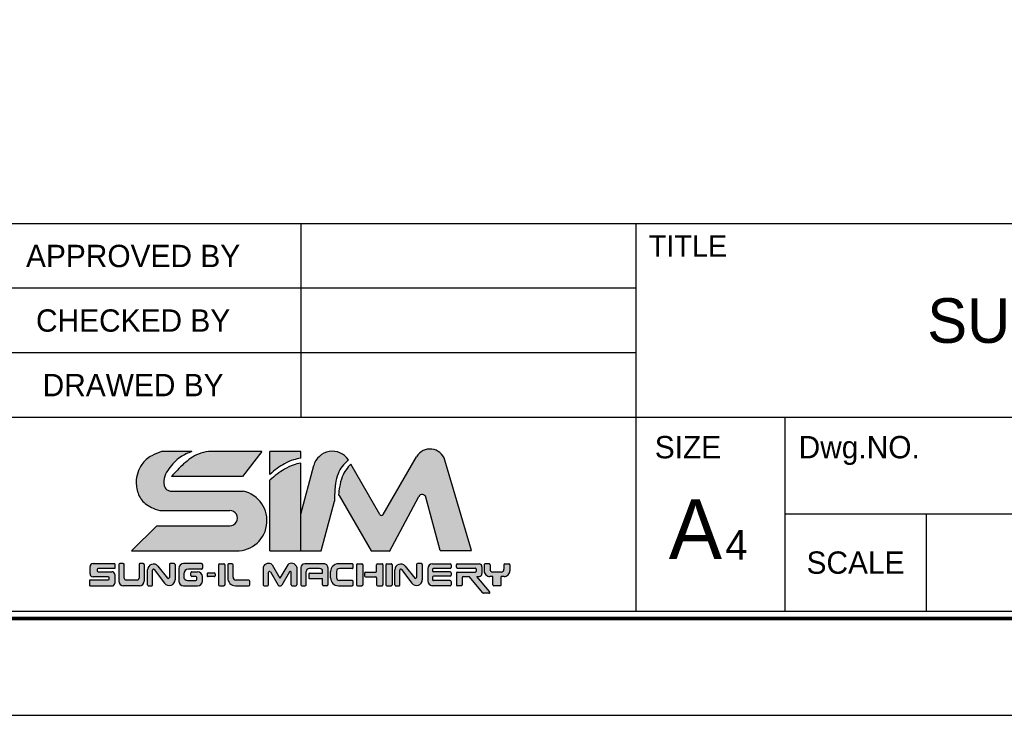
# Model space of a CAD drawing. Header units: millimetres. Extents: x 6885 to 7375, y -821 to -475.
# Tile 2 of 3: x 7198 to 7307, y -821 to -744. Entities that reach past the tile are written whole.
import ezdxf
from ezdxf.enums import TextEntityAlignment as Align

# ---------------------------------------------------------------- set-up
doc = ezdxf.new("R2010")
doc.units = ezdxf.units.MM
doc.header["$LTSCALE"] = 5
doc.layers.add('가는실선', color=1, linetype='Continuous')
doc.layers.add('외형선', color=3, linetype='Continuous')

# ---------------------------------------------------------------- blocks, each defined once
blk = doc.blocks.new('SUNGIL')
at = {"layer": '외형선'}
h = blk.add_hatch(color=150, dxfattribs=at)
h.dxf.hatch_style = 1
h.paths.add_polyline_path([(-15.32034521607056, 0.1363232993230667, 0.4142135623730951), (-15.62034521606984, 0.436323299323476), (-17.04332946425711, 0.436323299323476, -0.4142135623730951), (-17.1433294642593, 0.5363232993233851), (-17.1433294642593, 0.6607271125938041, -0.4142135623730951), (-17.04332946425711, 0.7607271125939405), (-15.32034521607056, 0.7607271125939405), (-15.32034521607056, 1.272719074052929), (-17.57193392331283, 1.272719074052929, 0.4142135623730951), (-17.87193392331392, 0.972719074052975), (-17.87193392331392, 0.2039128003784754, 0.4142135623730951), (-17.57193392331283, -0.09608719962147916), (-15.99039048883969, -0.09608719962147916, -0.4142135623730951), (-15.89039048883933, -0.196087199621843), (-15.89039048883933, -0.314784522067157, -0.4142135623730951), (-15.99039048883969, -0.4147845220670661), (-17.90080074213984, -0.4147845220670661), (-17.90080074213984, -1.035964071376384), (-15.62034521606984, -1.035964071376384, 0.4142135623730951), (-15.32034521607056, -0.7359640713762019)])
h.paths.add_polyline_path([(-3.959990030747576, 1.152137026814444, 0.4142135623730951), (-4.059990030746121, 1.25213702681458), (-4.51451652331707, 1.252137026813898, 0.4142135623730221), (-4.614516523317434, 1.152137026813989), (-4.614516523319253, -0.9073124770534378, 0.4142135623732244), (-4.51451652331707, -1.007312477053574), (-4.059990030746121, -1.007312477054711, 0.4142135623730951), (-3.959990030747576, -0.9073124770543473)])
h.paths.add_polyline_path([(0.5650335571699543, 0.3762042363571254, -0.7673269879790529), (0.7516360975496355, 0.4262042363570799), (1.550409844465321, -0.9573124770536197, 0.2679491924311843), (1.637012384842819, -1.007312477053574), (1.835682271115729, -1.007312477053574, 0.2679491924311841), (1.922284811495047, -0.9573124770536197), (2.721058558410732, 0.4262042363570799, -0.7673269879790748), (2.907661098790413, 0.3762042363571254), (2.907661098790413, -0.9073124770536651, 0.4142135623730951), (3.007661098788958, -1.007312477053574), (3.372694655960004, -1.007312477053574, 0.4142135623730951), (3.472694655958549, -0.9073124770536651), (3.472694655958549, 0.9073124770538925, 0.5572135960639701), (2.5396819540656, 1.157312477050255), (1.736347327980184, -0.2341039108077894), (0.9330127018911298, 1.157312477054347, 0.5198906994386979), (0, 0.9073124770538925), (0, -0.9073124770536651, 0.4142135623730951), (0.1000000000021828, -1.007312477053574), (0.4650335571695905, -1.007312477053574, 0.4142135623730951), (0.5650335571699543, -0.9073124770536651)])
h = blk.add_hatch(color=251, dxfattribs=at)
h.dxf.hatch_style = 1
h.paths.add_polyline_path([(-4.97105499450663, 0.2072521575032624, 0.4142135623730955), (-5.071054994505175, 0.3072521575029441), (-5.691646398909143, 0.3072521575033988, 0.4142135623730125), (-5.791646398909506, 0.2072521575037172), (-5.791646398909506, 0.02459882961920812, 0.414213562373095), (-5.691646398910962, -0.0754011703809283), (-5.071054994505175, -0.07540117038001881, 0.4142135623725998), (-4.97105499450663, 0.02459882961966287)])
h.paths.add_polyline_path([(-12.28087751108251, -0.535964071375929), (-12.28087751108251, 1.17271907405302, 0.4142135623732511), (-12.38087751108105, 1.272719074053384), (-12.71824673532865, 1.272719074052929, 0.4142135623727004), (-12.81824673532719, 1.172719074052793), (-12.81824673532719, -0.2217138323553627, -0.4142135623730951), (-13.01824673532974, -0.4217138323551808), (-14.14548000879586, -0.4217138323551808, -0.4142135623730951), (-14.34548000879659, -0.2217138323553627), (-14.34548000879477, 1.172719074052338, 0.4142135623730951), (-14.44548000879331, 1.272719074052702), (-14.80751994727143, 1.272719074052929, 0.4142135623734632), (-14.90751994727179, 1.172719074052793), (-14.90751994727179, -0.5359640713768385, 0.4142135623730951), (-14.40751994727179, -1.035964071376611), (-12.78087751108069, -1.035964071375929, 0.4142135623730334)])
h.paths.add_polyline_path([(-9.099099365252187, -0.3905156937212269), (-9.099099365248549, 1.172719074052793, 0.4142135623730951), (-9.199099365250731, 1.272719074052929), (-9.587536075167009, 1.272719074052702, 0.4142135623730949), (-9.687536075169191, 1.172719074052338), (-9.687536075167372, -0.1538528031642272, -0.7053166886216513), (-9.865012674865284, -0.2170776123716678), (-10.8639320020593, 1.007012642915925, 0.7053166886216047), (-11.92879160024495, 0.6276637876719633), (-11.92879160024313, -0.9359640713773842, 0.4142135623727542), (-11.82879160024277, -1.035964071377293), (-11.52689582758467, -1.035964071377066, 0.4142135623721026), (-11.4268958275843, -0.9359640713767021), (-11.4268958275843, 0.5934383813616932, -0.7182104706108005), (-11.2473006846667, 0.6539744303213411), (-10.17667022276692, -0.7537319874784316, 0.7182104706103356)])
h.paths.add_polyline_path([(-6.271341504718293, -0.5359640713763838), (-6.271341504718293, -0.06761265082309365, 0.4142135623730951), (-6.771341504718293, 0.4323873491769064), (-7.354107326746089, 0.4323873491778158, 0.4142135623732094), (-7.454107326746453, 0.3323873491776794), (-7.454107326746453, 0.0296939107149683, 0.4142135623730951), (-7.354107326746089, -0.07030608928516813), (-6.96120667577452, -0.07030608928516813, -0.4142135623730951), (-6.861206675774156, -0.1703060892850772), (-6.861206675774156, -0.365264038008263, -0.4142135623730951), (-6.96120667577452, -0.4652640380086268), (-7.806013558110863, -0.4652640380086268, -0.4142135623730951), (-8.206013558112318, -0.06526403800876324), (-8.206013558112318, 0.2047066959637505, -0.4142135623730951), (-7.706013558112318, 0.7047066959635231), (-6.371341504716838, 0.7047066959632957, 0.4142135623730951), (-6.271341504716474, 0.8047066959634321), (-6.271341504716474, 1.172719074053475, 0.4142135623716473), (-6.371341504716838, 1.272719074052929), (-8.217759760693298, 1.272719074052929, 0.4142135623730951), (-8.717759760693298, 0.7727190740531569), (-8.717759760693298, -0.5359640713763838, 0.414213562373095), (-8.217759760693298, -1.035964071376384), (-6.771341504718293, -1.035964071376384, 0.4142135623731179)])
h.paths.add_polyline_path([(-1.362338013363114, -0.5293903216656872, 0.4142135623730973), (-1.462338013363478, -0.4293903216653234), (-2.803363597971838, -0.4293903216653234, -0.4142135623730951), (-3.10336359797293, -0.1293903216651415), (-3.10336359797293, 1.152137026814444, 0.4142135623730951), (-3.203363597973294, 1.25213702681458), (-3.559534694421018, 1.25213702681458, 0.4142135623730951), (-3.659534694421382, 1.152137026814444), (-3.659534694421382, -0.2073124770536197, 0.414213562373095), (-2.85953469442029, -1.007312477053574), (-1.462338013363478, -1.007312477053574, 0.414213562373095), (-1.362338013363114, -0.9073124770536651)])
h.paths.add_polyline_path([(4.456342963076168, 0.4686641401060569, -0.4142135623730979), (4.75634296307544, 0.7686641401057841), (5.839535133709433, 0.7686641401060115, -0.4142135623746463), (6.139535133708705, 0.4686641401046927), (6.139535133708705, 0.2733334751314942), (4.805098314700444, 0.2733334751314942, 0.4142135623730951), (4.705098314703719, 0.1733334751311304), (4.705098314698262, -0.1743424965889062, 0.414213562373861), (4.805098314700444, -0.2743424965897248), (6.139535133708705, -0.2743424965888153), (6.139535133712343, -0.9073124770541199, 0.4142135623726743), (6.239535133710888, -1.007312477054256), (6.59340447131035, -1.007312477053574, 0.414213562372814), (6.693404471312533, -0.9073124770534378), (6.693404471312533, 0.852137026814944, 0.4142135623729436), (6.293404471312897, 1.25213702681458), (4.306512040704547, 1.252137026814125, 0.4142135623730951), (3.906512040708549, 0.8521370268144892), (3.906512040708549, -0.9073124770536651, 0.4142135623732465), (4.006512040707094, -1.007312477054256), (4.356342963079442, -1.007312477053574, 0.414213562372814), (4.456342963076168, -0.9073124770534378)])
h.paths.add_polyline_path([(9.308905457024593, -0.5669163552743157, 0.4142135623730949), (9.20890545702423, -0.4669163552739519), (7.872290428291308, -0.4669163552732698, -0.4142135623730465), (7.572290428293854, -0.1669163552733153), (7.572290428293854, 0.4716728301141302, -0.4142135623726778), (7.872290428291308, 0.77167283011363), (9.208905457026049, 0.7716728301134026, 0.4142135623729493), (9.308905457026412, 0.8716728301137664), (9.308905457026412, 1.152137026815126, 0.4142135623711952), (9.20890545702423, 1.25213702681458), (7.769105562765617, 1.252137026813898, 0.4142135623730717), (6.969105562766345, 0.4521370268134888), (6.969105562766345, -0.2073124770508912, 0.4142135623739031), (7.769105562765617, -1.007312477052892), (9.20890545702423, -1.007312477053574, 0.4142135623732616), (9.308905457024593, -0.9073124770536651)])
h.paths.add_polyline_path([(10.2991855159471, 1.152137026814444, 0.4142135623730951), (10.19918551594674, 1.25213702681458), (9.744659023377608, 1.252137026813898, 0.4142135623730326), (9.644659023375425, 1.152137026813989), (9.644659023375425, -0.9073124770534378, 0.4142135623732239), (9.744659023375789, -1.007312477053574), (10.19918551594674, -1.007312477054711, 0.4142135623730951), (10.2991855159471, -0.9073124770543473)])
h.paths.add_polyline_path([(12.38076114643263, 1.152137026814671, 0.4142135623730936), (12.28076114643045, 1.25213702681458), (11.82623465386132, 1.252137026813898, 0.4142135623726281), (11.72623465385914, 1.152137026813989), (11.72623465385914, 0.4936220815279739, -0.4142135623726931), (11.62623465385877, 0.3936220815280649), (10.58187901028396, 0.3936220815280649, 0.4142135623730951), (10.48187901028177, 0.2936220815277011), (10.48187901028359, 0.00194314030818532, 0.4142135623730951), (10.58187901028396, -0.09805685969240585), (11.62623465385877, -0.09805685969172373, -0.4142135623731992), (11.72623465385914, -0.1980568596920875), (11.72623465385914, -0.9073124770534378, 0.4142135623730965), (11.8262346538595, -1.007312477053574), (12.28076114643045, -1.007312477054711, 0.4142135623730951), (12.38076114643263, -0.9073124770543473)])
h.paths.add_polyline_path([(13.32977494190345, 1.152137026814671, 0.4142135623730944), (13.22977494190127, 1.25213702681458), (12.77524844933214, 1.252137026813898, 0.4142135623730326), (12.67524844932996, 1.152137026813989), (12.67524844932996, -0.9073124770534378, 0.4142135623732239), (12.77524844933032, -1.007312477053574), (13.22977494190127, -1.007312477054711, 0.4142135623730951), (13.32977494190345, -0.9073124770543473)])
h.paths.add_polyline_path([(14.6790167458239, 1.007012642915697, 0.7053166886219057), (13.61415714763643, 0.6276637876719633), (13.61415714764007, -0.9359640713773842, 0.4142135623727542), (13.71415714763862, -1.035964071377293), (14.01605292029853, -1.035964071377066, 0.4142135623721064), (14.11605292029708, -0.9359640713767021), (14.11605292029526, 0.5934383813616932, -0.7182104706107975), (14.2956480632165, 0.6539744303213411), (15.36627852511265, -0.7537319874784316, 0.7182104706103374), (16.44384938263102, -0.3905156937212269), (16.44384938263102, 1.172719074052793, 0.4142135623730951), (16.34384938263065, 1.272719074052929), (15.95541267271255, 1.272719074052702, 0.4142135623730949), (15.85541267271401, 1.172719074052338), (15.85541267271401, -0.1538528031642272, -0.7053166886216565), (15.6779360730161, -0.2170776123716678)])
h.paths.add_polyline_path([(19.4189332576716, 1.152137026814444, 0.4142135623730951), (19.31893325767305, 1.25213702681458), (17.49662840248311, 1.25213702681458, 0.4142135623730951), (16.99662840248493, 0.7521370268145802), (16.99662840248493, -0.5073124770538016, 0.4142135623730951), (17.49662840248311, -1.007312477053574), (19.31893325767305, -1.007312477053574, 0.414213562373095), (19.4189332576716, -0.9073124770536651), (19.4189332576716, -0.5778951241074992, 0.4142135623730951), (19.31893325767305, -0.4778951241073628), (17.60363558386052, -0.4778951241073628, -0.4142135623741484), (17.50363558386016, -0.3778951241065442), (17.50363558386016, -0.1244796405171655, -0.4142135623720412), (17.60363558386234, -0.02447964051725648), (19.31893325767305, -0.02447964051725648, 0.4142135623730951), (19.4189332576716, 0.07552035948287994), (19.4189332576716, 0.3219568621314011, 0.4142135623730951), (19.31893325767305, 0.4219568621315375), (17.60363558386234, 0.4219568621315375, -0.4142135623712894), (17.50363558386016, 0.5219568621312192), (17.50363558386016, 0.6707348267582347, -0.4142135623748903), (17.60363558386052, 0.7707348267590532), (19.31893325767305, 0.7707348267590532, 0.4142135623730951), (19.4189332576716, 0.870734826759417)])
h.paths.add_polyline_path([(22.60263788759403, 0.952137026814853, 0.4142135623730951), (22.30263788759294, 1.252137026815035), (20.05717268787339, 1.25213702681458, 0.4142135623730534), (19.95717268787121, 1.152137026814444), (19.95717268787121, 0.9041253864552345, 0.4142135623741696), (20.05717268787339, 0.8041253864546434), (21.90090023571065, 0.8041253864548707, -0.4142135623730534), (22.00090023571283, 0.7041253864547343), (22.00090023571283, 0.4896281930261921, -0.4142135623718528), (21.90090023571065, 0.3896281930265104), (20.05717268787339, 0.3896281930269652, 0.4142135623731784), (19.95717268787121, 0.2896281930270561), (19.95717268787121, -0.9073124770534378, 0.4142135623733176), (20.05717268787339, -1.007312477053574), (20.45308013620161, -1.007312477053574, 0.414213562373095), (20.55308013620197, -0.9073124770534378), (20.55308013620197, -0.1613095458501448, -0.414213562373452), (20.65308013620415, -0.06130954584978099), (21.28090429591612, -0.06130954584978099), (22.70003576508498, -1.752564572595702, 0.2216946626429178), (22.77664020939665, -1.788285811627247), (23.31875131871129, -1.788285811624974, 0.6370702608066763), (23.39535576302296, -1.624007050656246), (22.08409686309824, -0.06130954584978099), (22.30263788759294, -0.06130954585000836, 0.4142135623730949), (22.60263788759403, 0.2386904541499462)])
h.paths.add_polyline_path([(25.48938805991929, 0.5386904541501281), (25.48938805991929, 1.152137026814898, 0.4142135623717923), (25.38938805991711, 1.25213702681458), (24.97889821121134, 1.25213702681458, 0.4142135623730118), (24.87889821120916, 1.152137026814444), (24.87889821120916, 0.6896281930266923, -0.4142135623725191), (24.57889821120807, 0.3896281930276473), (23.73988544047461, 0.3896281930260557, -0.414213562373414), (23.4398854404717, 0.6896281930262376), (23.4398854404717, 1.152137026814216, 0.4142135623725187), (23.33988544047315, 1.252137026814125), (22.92939559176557, 1.25213702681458, 0.4142135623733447), (22.82939559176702, 1.152137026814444), (22.82939559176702, 0.5386904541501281, 0.4142135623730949), (23.42939559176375, -0.06130954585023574), (24.88938805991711, -0.06130954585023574, 0.4142135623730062)])
h.paths.add_polyline_path([(24.57966956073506, -0.06130954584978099), (23.71582084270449, -0.06130954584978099), (23.71582084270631, -0.9073124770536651, 0.4142135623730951), (23.81582084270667, -1.007312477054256), (24.47966956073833, -1.007312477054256, 0.4142135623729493), (24.57966956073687, -0.9073124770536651)])
for p, q in [((-17.57193392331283, 1.272719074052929), (-15.32034521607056, 1.272719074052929)), ((-15.32034521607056, 1.234862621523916), (-15.32034521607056, 0.7607271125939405)), ((-14.90751994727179, 1.17271907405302), (-14.90751994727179, -0.5359640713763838)), ((-14.44548000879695, 1.272719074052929), (-14.80751994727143, 1.272719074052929)), ((-14.34548000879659, -0.2217138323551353), (-14.34548000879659, 1.17271907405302)), ((-12.81824673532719, 1.17271907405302), (-12.81824673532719, -0.2217138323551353)), ((-12.38087751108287, 1.272719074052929), (-12.71824673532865, 1.272719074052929)), ((-12.28087751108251, 1.17271907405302), (-12.28087751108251, -0.5359640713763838)), ((-9.687536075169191, 1.17271907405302), (-9.687536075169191, -0.1538528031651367)), ((-9.199099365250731, 1.272719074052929), (-9.587536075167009, 1.272719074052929)), ((-9.099099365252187, 1.17271907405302), (-9.099099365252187, -0.390515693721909)), ((-6.371341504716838, 1.272719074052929), (-8.217759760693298, 1.272719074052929)), ((-6.271341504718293, 1.17271907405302), (-6.271341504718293, 0.8047066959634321)), ((-6.271341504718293, 1.17271907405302), (-6.271341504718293, 0.8047066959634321)), ((-4.614516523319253, 1.152137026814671), (-4.614516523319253, -0.9073124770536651)), ((-4.51451652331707, 1.25213702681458), (-4.059990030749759, 1.25213702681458)), ((-3.959990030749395, 1.152137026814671), (-3.959990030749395, -0.9073124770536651)), ((-3.659534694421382, 1.152137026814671), (-3.659534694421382, -0.2073124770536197)), ((-3.203363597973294, 1.25213702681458), (-3.559534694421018, 1.25213702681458)), ((-3.10336359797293, -0.1293903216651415), (-3.10336359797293, 1.152137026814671)), ((0.9330127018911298, 1.157312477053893), (1.736347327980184, -0.2341039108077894)), ((2.5396819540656, 1.157312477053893), (1.736347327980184, -0.2341039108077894)), ((6.293404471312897, 1.25213702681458), (4.306512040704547, 1.25213702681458)), ((9.20890545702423, 1.25213702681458), (7.769105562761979, 1.25213702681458)), ((9.308905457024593, 0.8716728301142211), (9.308905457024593, 1.152137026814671)), ((9.644659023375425, 1.152137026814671), (9.644659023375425, -0.9073124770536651)), ((9.744659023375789, 1.25213702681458), (10.19918551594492, 1.25213702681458)), ((10.2991855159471, 1.152137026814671), (10.2991855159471, -0.9073124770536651)), ((11.72623465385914, 0.4936220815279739), (11.72623465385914, 1.152137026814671)), ((11.8262346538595, 1.25213702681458), (12.28076114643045, 1.25213702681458)), ((12.38076114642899, 1.152137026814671), (12.38076114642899, -0.9073124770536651)), ((12.67524844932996, 1.152137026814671), (12.67524844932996, -0.9073124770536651)), ((12.77524844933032, 1.25213702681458), (13.22977494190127, 1.25213702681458)), ((13.32977494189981, 1.152137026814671), (13.32977494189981, -0.9073124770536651)), ((15.85541267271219, 1.17271907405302), (15.85541267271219, -0.1538528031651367)), ((16.34384938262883, 1.272719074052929), (15.95541267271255, 1.272719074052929)), ((16.44384938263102, 1.17271907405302), (16.44384938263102, -0.390515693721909)), ((17.49662840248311, 1.25213702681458), (19.31893325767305, 1.25213702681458)), ((19.4189332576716, 1.152137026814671), (19.4189332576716, 0.8707348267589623)), ((19.95717268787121, 0.904125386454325), (19.95717268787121, 1.152137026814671)), ((20.05717268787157, 1.25213702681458), (22.30263788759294, 1.25213702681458)), ((22.82939559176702, 1.152137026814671), (22.82939559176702, 0.5386904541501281)), ((23.33988544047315, 1.25213702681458), (22.92939559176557, 1.25213702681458)), ((23.4398854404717, 1.152137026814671), (23.4398854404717, 0.6896281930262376)), ((24.87889821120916, 1.152137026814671), (24.87889821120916, 0.6896281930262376)), ((24.97889821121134, 1.25213702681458), (25.38938805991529, 1.25213702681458)), ((25.48938805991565, 1.152137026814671), (25.48938805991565, 0.5386904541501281)), ((-17.87193392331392, 0.203912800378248), (-17.87193392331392, 0.972719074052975)), ((-17.1433294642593, 0.6607271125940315), (-17.1433294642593, 0.5363232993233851)), ((-15.32034521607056, 0.7607271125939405), (-17.04332946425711, 0.7607271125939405)), ((-17.04332946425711, 0.436323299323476), (-15.62034521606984, 0.436323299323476)), ((-15.32034521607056, 0.1363232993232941), (-15.32034521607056, -0.7359640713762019)), ((-11.92879160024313, -0.9359640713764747), (-11.92879160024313, 0.6276637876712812)), ((-11.4268958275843, -0.9359640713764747), (-11.4268958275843, 0.5934383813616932)), ((-11.2473006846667, 0.6539744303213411), (-10.17667022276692, -0.7537319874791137)), ((-10.86393200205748, 1.007012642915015), (-9.865012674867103, -0.2170776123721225)), ((-8.717759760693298, 0.7727190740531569), (-8.717759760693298, -0.5359640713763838)), ((-8.206013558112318, 0.2047066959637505), (-8.206013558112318, -0.06526403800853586)), ((-6.371341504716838, 0.7047066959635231), (-7.706013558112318, 0.7047066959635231)), ((-7.454107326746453, 0.02969391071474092), (-7.454107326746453, 0.3323873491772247)), ((-7.354107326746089, 0.4323873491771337), (-6.771341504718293, 0.4323873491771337)), ((-5.791646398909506, 0.2072521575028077), (-5.791646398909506, 0.02459882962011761)), ((-5.691646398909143, 0.3072521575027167), (-5.071054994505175, 0.3072521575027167)), ((-4.971054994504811, 0.2072521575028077), (-4.971054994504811, 0.02459882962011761)), ((0, 0.9073124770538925), (0, -0.9073124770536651)), ((0.5650335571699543, -0.9073124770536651), (0.5650335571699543, 0.3762042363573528)), ((0.7516360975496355, 0.4262042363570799), (1.550409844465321, -0.9573124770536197)), ((2.721058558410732, 0.4262042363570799), (1.922284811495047, -0.9573124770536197)), ((2.907661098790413, -0.9073124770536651), (2.907661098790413, 0.3762042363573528)), ((3.472694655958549, 0.9073124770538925), (3.472694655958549, -0.9073124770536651)), ((3.906512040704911, 0.8521370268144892), (3.906512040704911, -0.9073124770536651)), ((4.456342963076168, -0.9073124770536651), (4.456342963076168, 0.4686641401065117)), ((4.705098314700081, 0.1733334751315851), (4.705098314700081, -0.1743424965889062)), ((5.839535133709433, 0.7686641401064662), (4.75634296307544, 0.7686641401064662)), ((4.805098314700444, 0.2733334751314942), (6.139535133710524, 0.2733334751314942)), ((6.139535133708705, 0.2733334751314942), (6.139535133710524, 0.4686641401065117)), ((6.693404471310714, 0.8521370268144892), (6.693404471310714, -0.9073124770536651)), ((6.969105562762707, -0.2073124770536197), (6.969105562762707, 0.4521370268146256)), ((7.572290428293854, 0.4716728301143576), (7.572290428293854, -0.1669163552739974)), ((9.20890545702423, 0.7716728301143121), (7.872290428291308, 0.7716728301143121)), ((10.48187901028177, 0.2936220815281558), (10.48187901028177, 0.00194314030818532)), ((10.58187901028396, 0.3936220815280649), (11.62623465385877, 0.3936220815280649)), ((13.61415714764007, -0.9359640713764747), (13.61415714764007, 0.6276637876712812)), ((14.11605292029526, -0.9359640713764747), (14.11605292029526, 0.5934383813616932)), ((14.2956480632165, 0.6539744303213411), (15.36627852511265, -0.7537319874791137)), ((14.6790167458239, 1.007012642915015), (15.67793607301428, -0.2170776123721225)), ((16.99662840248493, 0.7521370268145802), (16.99662840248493, -0.5073124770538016)), ((17.50363558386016, 0.6707348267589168), (17.50363558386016, 0.5219568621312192)), ((19.31893325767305, 0.7707348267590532), (17.60363558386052, 0.7707348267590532)), ((19.31893325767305, 0.4219568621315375), (17.60363558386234, 0.4219568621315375)), ((19.4189332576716, 0.3219568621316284), (19.4189332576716, 0.07552035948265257)), ((19.95717268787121, 0.2896281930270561), (19.95717268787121, -0.9073124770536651)), ((20.05717268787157, 0.804125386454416), (21.90090023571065, 0.804125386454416)), ((20.05717268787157, 0.3896281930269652), (21.90090023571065, 0.3896281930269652)), ((22.0009002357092, 0.704125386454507), (22.0009002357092, 0.4896281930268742)), ((22.60263788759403, 0.9521370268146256), (22.60263788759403, 0.2386904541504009)), ((24.57889821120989, 0.3896281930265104), (23.73988544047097, 0.3896281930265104)), ((-17.90080074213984, -1.035964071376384), (-17.90080074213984, -0.4147845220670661)), ((-17.90080074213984, -0.4147845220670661), (-15.99039048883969, -0.4147845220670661)), ((-15.99039048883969, -0.09608719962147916), (-17.57193392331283, -0.09608719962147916)), ((-15.89039048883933, -0.314784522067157), (-15.89039048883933, -0.1960871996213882)), ((-13.01824673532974, -0.4217138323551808), (-14.14548000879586, -0.4217138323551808)), ((-7.806013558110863, -0.4652640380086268), (-6.96120667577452, -0.4652640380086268)), ((-6.96120667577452, -0.07030608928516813), (-7.354107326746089, -0.07030608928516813)), ((-6.861206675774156, -0.3652640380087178), (-6.861206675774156, -0.1703060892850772)), ((-6.271341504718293, -0.5359640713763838), (-6.271341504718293, -0.0676126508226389)), ((-5.071054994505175, -0.07540117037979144), (-5.691646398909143, -0.07540117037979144)), ((-4.51451652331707, -1.007312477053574), (-4.059990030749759, -1.007312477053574)), ((-2.85953469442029, -1.007312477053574), (-1.462338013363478, -1.007312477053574)), ((-1.462338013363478, -0.4293903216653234), (-2.803363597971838, -0.4293903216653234)), ((-1.362338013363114, -0.9073124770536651), (-1.362338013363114, -0.5293903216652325)), ((0.1000000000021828, -1.007312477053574), (0.4650335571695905, -1.007312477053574)), ((1.637012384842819, -1.007312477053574), (1.835682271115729, -1.007312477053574)), ((3.007661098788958, -1.007312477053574), (3.372694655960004, -1.007312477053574)), ((4.006512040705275, -1.007312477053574), (4.356342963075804, -1.007312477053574)), ((4.805098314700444, -0.2743424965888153), (6.139535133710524, -0.2743424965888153)), ((6.139535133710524, -0.9073124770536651), (6.139535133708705, -0.2743424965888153)), ((6.59340447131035, -1.007312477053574), (6.239535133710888, -1.007312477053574)), ((7.769105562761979, -1.007312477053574), (9.20890545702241, -1.007312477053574)), ((9.20890545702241, -0.4669163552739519), (7.872290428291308, -0.4669163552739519)), ((9.308905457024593, -0.9073124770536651), (9.308905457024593, -0.566916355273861)), ((9.744659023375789, -1.007312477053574), (10.19918551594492, -1.007312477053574)), ((10.58187901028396, -0.09805685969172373), (11.62623465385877, -0.09805685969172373)), ((11.72623465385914, -0.1980568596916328), (11.72623465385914, -0.9073124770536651)), ((11.8262346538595, -1.007312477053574), (12.28076114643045, -1.007312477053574)), ((12.77524844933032, -1.007312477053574), (13.22977494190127, -1.007312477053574)), ((19.31893325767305, -1.007312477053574), (17.49662840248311, -1.007312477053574)), ((17.50363558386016, -0.1244796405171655), (17.50363558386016, -0.377895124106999)), ((19.31893325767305, -0.02447964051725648), (17.60363558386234, -0.02447964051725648)), ((19.31893325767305, -0.4778951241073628), (17.60363558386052, -0.4778951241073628)), ((19.4189332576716, -0.5778951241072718), (19.4189332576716, -0.9073124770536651)), ((20.45308013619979, -1.007312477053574), (20.05717268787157, -1.007312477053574)), ((20.55308013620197, -0.16130954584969), (20.55308013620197, -0.9073124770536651)), ((20.65308013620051, -0.06130954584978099), (21.28090429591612, -0.06130954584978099)), ((22.70003576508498, -1.752564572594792), (21.28090429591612, -0.06130954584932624)), ((22.08409686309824, -0.06130954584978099), (22.30263788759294, -0.06130954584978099)), ((23.39535576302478, -1.624007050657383), (22.08409686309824, -0.06130954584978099)), ((23.71582084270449, -0.06130954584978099), (23.42939559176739, -0.06130954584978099)), ((23.71582084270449, -0.9073124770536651), (23.71582084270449, -0.06130954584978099)), ((24.47966956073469, -1.007312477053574), (23.81582084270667, -1.007312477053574)), ((24.88938805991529, -0.06130954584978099), (24.57966956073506, -0.06130954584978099)), ((24.57966956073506, -0.9073124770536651), (24.57966956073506, -0.06130954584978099)), ((-17.90080074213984, -1.035964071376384), (-15.62034521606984, -1.035964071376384)), ((-12.78087751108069, -1.035964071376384), (-14.40751994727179, -1.035964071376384)), ((-11.82879160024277, -1.035964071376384), (-11.52689582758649, -1.035964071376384)), ((-8.217759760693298, -1.035964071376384), (-6.771341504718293, -1.035964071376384)), ((13.71415714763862, -1.035964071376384), (14.0160529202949, -1.035964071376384)), ((23.31875131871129, -1.788285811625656), (22.77664020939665, -1.788285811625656))]:
    blk.add_line(p, q, dxfattribs=at)
for centre, radius, start, end in [((-17.57193392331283, 0.972719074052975), 0.3, 90, 180), ((-14.80751994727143, 1.17271907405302), 0.09999999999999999, 90, 180), ((-14.44548000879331, 1.172719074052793), 0.09999999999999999, 2.62505172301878e-10, 90.00000000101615), ((-12.71824673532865, 1.17271907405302), 0.09999999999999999, 90, 180), ((-12.38087751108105, 1.172719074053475), 0.09999999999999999, 359.9999999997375, 90.00000000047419), ((-11.32879160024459, 0.6276637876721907), 0.6, 39.21617813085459, 180.0000000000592), ((-9.587536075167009, 1.172719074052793), 0.09999999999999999, 90.00000000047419, 179.9999999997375), ((-9.199099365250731, 1.17271907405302), 0.09999999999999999, 0, 90.00000000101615), ((-8.217759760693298, 0.7727190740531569), 0.5, 90, 180), ((-6.371341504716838, 1.17271907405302), 0.09999999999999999, 0, 90.00000000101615), ((-4.51451652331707, 1.152137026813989), 0.09999999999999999, 90.00000000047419, 179.9999999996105), ((-4.059990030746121, 1.152137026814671), 0.09999999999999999, 359.9999999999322, 90.00000000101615), ((-3.559534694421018, 1.152137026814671), 0.09999999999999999, 90, 180), ((-3.203363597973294, 1.152137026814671), 0.09999999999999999, 0, 90), ((0.5542307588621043, 0.704920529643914), 0.5900290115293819, 50.06099622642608, 159.9390037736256), ((2.928848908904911, 0.7436779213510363), 0.5679299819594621, 16.7457072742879, 133.2542927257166), ((4.306512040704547, 0.8521370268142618), 0.4, 90.00000000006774, 179.9999999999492), ((6.293404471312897, 0.8521370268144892), 0.4, 0, 90.00000000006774), ((7.769105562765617, 0.4521370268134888), 0.7999999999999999, 90.00000000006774, 179.9999999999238), ((9.20890545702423, 1.152137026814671), 0.09999999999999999, 359.9999999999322, 90.00000000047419), ((9.744659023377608, 1.152137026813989), 0.09999999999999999, 90.00000000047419, 179.9999999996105), ((10.19918551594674, 1.152137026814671), 0.09999999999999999, 359.9999999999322, 90.00000000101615), ((11.82623465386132, 1.152137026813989), 0.09999999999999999, 90.00000000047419, 179.9999999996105), ((12.28076114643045, 1.152137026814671), 0.09999999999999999, 359.9999999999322, 90.00000000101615), ((12.77524844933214, 1.152137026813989), 0.09999999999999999, 90.00000000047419, 179.9999999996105), ((13.22977494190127, 1.152137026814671), 0.09999999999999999, 359.9999999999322, 90.00000000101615), ((14.2141571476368, 0.6276637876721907), 0.6, 39.21617813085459, 180.0000000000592), ((15.95541267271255, 1.172719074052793), 0.09999999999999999, 90.00000000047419, 179.9999999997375), ((16.34384938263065, 1.17271907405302), 0.09999999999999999, 0, 90.00000000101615), ((17.49662840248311, 0.7521370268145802), 0.5, 90, 180), ((19.31893325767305, 1.152137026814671), 0.09999999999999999, 0, 90), ((20.05717268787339, 1.152137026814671), 0.09999999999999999, 90.00000000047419, 180.0000000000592), ((22.30263788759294, 0.952137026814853), 0.3, 359.9999999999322, 90), ((22.92939559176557, 1.152137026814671), 0.09999999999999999, 90, 180.0000000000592), ((23.33988544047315, 1.152137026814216), 0.09999999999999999, 1.862939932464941e-10, 90.00000000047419), ((24.97889821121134, 1.152137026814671), 0.09999999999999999, 90.00000000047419, 180.0000000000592), ((25.38938805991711, 1.152137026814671), 0.09999999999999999, 359.9999999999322, 90.00000000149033), ((-17.57193392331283, 0.203912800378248), 0.3, 180, 270), ((-17.04332946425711, 0.6607271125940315), 0.09999999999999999, 90, 180), ((-17.04332946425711, 0.5363232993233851), 0.09999999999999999, 180, 270), ((-15.62034521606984, 0.1363232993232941), 0.3, 0, 90), ((-11.32689582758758, 0.5934383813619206), 0.09999999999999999, 37.25478689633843, 180.0000000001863), ((-7.706013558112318, 0.2047066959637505), 0.5, 90, 180), ((-7.354107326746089, 0.3323873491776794), 0.09999999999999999, 90, 180.0000000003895), ((-7.354107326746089, 0.02969391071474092), 0.09999999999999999, 180, 270), ((-6.771341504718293, -0.06761265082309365), 0.5, 3.387163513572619e-11, 90), ((-6.371341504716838, 0.8047066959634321), 0.09999999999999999, 269.9999999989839, 1.270186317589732e-10), ((-5.691646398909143, 0.2072521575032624), 0.09999999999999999, 90, 180.0000000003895), ((-5.691646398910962, 0.02459882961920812), 0.09999999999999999, 179.999999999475, 270.0000000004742), ((-5.071054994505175, 0.2072521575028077), 0.09999999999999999, 0, 90), ((-5.071054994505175, 0.02459882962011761), 0.09999999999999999, 270, 0), ((0.6650335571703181, 0.3762042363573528), 0.09999999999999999, 30.00000000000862, 180), ((2.80766109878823, 0.3762042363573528), 0.09999999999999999, 0, 149.9999999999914), ((4.75634296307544, 0.4686641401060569), 0.3, 90, 179.999999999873), ((4.805098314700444, 0.1733334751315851), 0.09999999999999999, 90.00000000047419, 179.9999999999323), ((5.839535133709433, 0.4686641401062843), 0.3, 6.774327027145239e-11, 89.99999999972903), ((7.872290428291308, 0.4716728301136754), 0.3, 90, 179.999999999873), ((9.208905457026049, 0.8716728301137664), 0.09999999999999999, 269.9999999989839, 4.48799165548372e-10), ((10.58187901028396, 0.2936220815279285), 0.09999999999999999, 90, 179.9999999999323), ((10.58187901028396, 0.001943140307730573), 0.09999999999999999, 179.9999999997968, 269.9999999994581), ((11.62623465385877, 0.4936220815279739), 0.09999999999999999, 270, 359.9999999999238), ((14.21605292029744, 0.5934383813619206), 0.09999999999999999, 37.25478689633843, 180.0000000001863), ((17.60363558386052, 0.6707348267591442), 0.09999999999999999, 90, 180.0000000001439), ((17.60363558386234, 0.5219568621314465), 0.09999999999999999, 180.0000000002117, 270), ((19.31893325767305, 0.8707348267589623), 0.09999999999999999, 270, 0), ((19.31893325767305, 0.3219568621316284), 0.09999999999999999, 0, 90), ((19.31893325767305, 0.07552035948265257), 0.09999999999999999, 270, 0), ((20.05717268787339, 0.9041253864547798), 0.09999999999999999, 180.000000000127, 269.9999999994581), ((20.05717268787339, 0.2896281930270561), 0.09999999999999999, 90.00000000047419, 180.0000000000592), ((21.90090023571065, 0.7041253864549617), 0.09999999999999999, 359.9999999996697, 90.00000000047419), ((21.90090023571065, 0.4896281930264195), 0.09999999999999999, 269.9999999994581, 3.302484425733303e-10), ((22.30263788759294, 0.2386904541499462), 0.3, 270, 5.080745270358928e-11), ((23.42939559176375, 0.5386904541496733), 0.6, 179.9999999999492, 270.0000000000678), ((23.73988544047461, 0.6896281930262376), 0.3, 179.9999999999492, 269.999999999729), ((24.57889821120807, 0.6896281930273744), 0.3, 270.0000000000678, 359.9999999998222), ((24.88938805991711, 0.5386904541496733), 0.6, 269.9999999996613, 5.080745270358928e-11), ((-15.99039048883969, -0.1960871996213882), 0.09999999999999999, 0, 90), ((-15.99039048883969, -0.314784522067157), 0.09999999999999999, 270, 0), ((-15.62034521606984, -0.7359640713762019), 0.3, 270, 0), ((-14.40751994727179, -0.5359640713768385), 0.5, 179.9999999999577, 269.9999999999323), ((-14.14548000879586, -0.2217138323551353), 0.2, 180, 270), ((-13.01824673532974, -0.2217138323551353), 0.2, 270, 0), ((-12.78087751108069, -0.535964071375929), 0.5, 270.0000000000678, 359.9999999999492), ((-11.82879160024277, -0.9359640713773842), 0.09999999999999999, 179.9999999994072, 270), ((-11.52689582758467, -0.9359640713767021), 0.09999999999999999, 269.9999999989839, 3.302484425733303e-10), ((-9.699099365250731, -0.3905156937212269), 0.6, 217.2547868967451, 359.9999999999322), ((-9.787536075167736, -0.1538528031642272), 0.09999999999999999, 219.2161781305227, 359.9999999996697), ((-8.217759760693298, -0.5359640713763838), 0.5, 180.0000000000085, 269.9999999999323), ((-7.806013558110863, -0.06526403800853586), 0.4, 180, 270), ((-6.96120667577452, -0.1703060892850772), 0.09999999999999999, 0, 90), ((-6.96120667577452, -0.3652640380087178), 0.09999999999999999, 270, 0), ((-6.771341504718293, -0.5359640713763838), 0.5, 270, 359.9999999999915), ((-4.51451652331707, -0.9073124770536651), 0.09999999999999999, 180, 270), ((-4.059990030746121, -0.9073124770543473), 0.09999999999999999, 269.9999999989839, 4.48799165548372e-10), ((-2.85953469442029, -0.2073124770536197), 0.7999999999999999, 180, 270), ((-2.803363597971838, -0.1293903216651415), 0.3, 180, 270), ((-1.462338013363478, -0.5293903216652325), 0.09999999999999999, 0, 90), ((-1.462338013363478, -0.9073124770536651), 0.09999999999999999, 270, 0), ((0.1000000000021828, -0.9073124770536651), 0.09999999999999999, 180, 270), ((0.4650335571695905, -0.9073124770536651), 0.09999999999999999, 270, 0), ((1.637012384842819, -0.9073124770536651), 0.09999999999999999, 210.0000000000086, 270), ((1.835682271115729, -0.9073124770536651), 0.09999999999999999, 270, 329.9999999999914), ((3.007661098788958, -0.9073124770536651), 0.09999999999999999, 180, 270), ((3.372694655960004, -0.9073124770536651), 0.09999999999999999, 270, 0), ((4.006512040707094, -0.9073124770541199), 0.09999999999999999, 179.9999999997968, 269.9999999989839), ((4.356342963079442, -0.9073124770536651), 0.09999999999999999, 269.9999999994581, 0), ((4.805098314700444, -0.1743424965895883), 0.09999999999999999, 179.9999999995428, 270.0000000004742), ((6.239535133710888, -0.9073124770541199), 0.09999999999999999, 179.9999999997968, 269.9999999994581), ((6.59340447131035, -0.9073124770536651), 0.09999999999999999, 269.9999999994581, 0), ((7.769105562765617, -0.2073124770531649), 0.7999999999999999, 180.0000000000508, 269.999999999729), ((7.872290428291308, -0.1669163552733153), 0.3, 180.0000000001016, 270.0000000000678), ((9.20890545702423, -0.5669163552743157), 0.09999999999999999, 1.270186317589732e-10, 90.00000000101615), ((9.20890545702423, -0.9073124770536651), 0.09999999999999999, 269.9999999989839, 0), ((9.744659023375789, -0.9073124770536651), 0.09999999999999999, 180, 270), ((10.19918551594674, -0.9073124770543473), 0.09999999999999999, 269.9999999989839, 4.48799165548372e-10), ((11.62623465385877, -0.1980568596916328), 0.09999999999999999, 0, 90), ((11.8262346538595, -0.9073124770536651), 0.09999999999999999, 180, 270), ((12.28076114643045, -0.9073124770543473), 0.09999999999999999, 269.9999999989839, 4.48799165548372e-10), ((12.77524844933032, -0.9073124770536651), 0.09999999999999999, 180, 270), ((13.22977494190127, -0.9073124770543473), 0.09999999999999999, 269.9999999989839, 4.48799165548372e-10), ((13.71415714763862, -0.9359640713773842), 0.09999999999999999, 179.9999999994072, 270), ((14.01605292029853, -0.9359640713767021), 0.09999999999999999, 269.9999999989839, 3.302484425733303e-10), ((15.84384938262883, -0.3905156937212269), 0.6, 217.2547868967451, 359.9999999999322), ((15.75541267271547, -0.1538528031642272), 0.09999999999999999, 219.2161781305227, 359.9999999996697), ((17.49662840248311, -0.5073124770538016), 0.5, 180, 270), ((17.60363558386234, -0.1244796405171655), 0.09999999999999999, 90, 179.9999999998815), ((17.60363558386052, -0.3778951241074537), 0.09999999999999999, 179.9999999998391, 270), ((19.31893325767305, -0.5778951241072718), 0.09999999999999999, 0, 90), ((19.31893325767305, -0.9073124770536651), 0.09999999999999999, 270, 0), ((20.05717268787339, -0.9073124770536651), 0.09999999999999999, 180, 269.9999999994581), ((20.45308013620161, -0.9073124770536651), 0.09999999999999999, 269.9999999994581, 0), ((20.65308013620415, -0.16130954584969), 0.09999999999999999, 90.00000000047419, 180), ((23.81582084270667, -0.9073124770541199), 0.09999999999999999, 179.9999999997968, 269.9999999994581), ((24.47966956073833, -0.9073124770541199), 0.09999999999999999, 269.9999999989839, 1.862939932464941e-10), ((22.77664020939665, -1.688285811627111), 0.09999999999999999, 219.999999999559, 270), ((23.31875131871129, -1.688285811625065), 0.09999999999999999, 270.0000000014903, 39.99999999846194)]:
    blk.add_arc(centre, radius, start, end, dxfattribs=at)
blk = doc.blocks.new('SIM')
at = {"layer": '외형선'}
h = blk.add_hatch(color=150, dxfattribs=at)
h.dxf.hatch_style = 1
edge = h.paths.add_edge_path()
edge.add_spline(control_points=[(-2.06413229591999, 2.673467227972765), (-1.906725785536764, 2.813532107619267), (-1.601537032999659, 3.085097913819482), (-1.066663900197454, 3.404755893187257), (-0.5415774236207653, 3.659944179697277), (-0.1646305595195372, 3.724102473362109), (0, 3.752123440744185)], knot_values=[0, 0, 0, 0, 0.6304310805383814, 1.222315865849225, 1.865724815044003, 2.364625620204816, 2.364625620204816, 2.364625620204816, 2.364625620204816], degree=3, periodic=0)
edge.add_line((0, 3.752123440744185), (0, 4.212381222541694))
edge.add_line((0, 4.212381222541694), (-2.06413229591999, 4.212381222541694))
edge.add_line((-2.06413229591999, 4.212381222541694), (-2.06413229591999, 2.673467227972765))
edge = h.paths.add_edge_path()
edge.add_spline(control_points=[(0, 3.432501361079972), (-0.1682369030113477, 3.393807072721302), (-0.5471342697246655, 3.306661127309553), (-1.076010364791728, 3.039561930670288), (-1.596123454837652, 2.690957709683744), (-1.905474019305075, 2.421609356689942), (-2.06413229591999, 2.283467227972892)], knot_values=[0, 0, 0, 0, 0.5164407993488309, 1.163110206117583, 1.761888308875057, 2.392319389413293, 2.392319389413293, 2.392319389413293, 2.392319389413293], degree=3, periodic=0)
edge.add_line((-2.06413229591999, 2.283467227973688), (-2.06413229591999, -2.455138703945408))
edge.add_line((-2.06413229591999, -2.455138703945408), (0, -2.455138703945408))
edge.add_line((0, -2.455138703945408), (0, 3.432501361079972))
edge = h.paths.add_edge_path()
edge.add_line((-3.870489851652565, 1.544202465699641), (-8.754379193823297, 1.544202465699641))
edge.add_spline(control_points=[(-8.754379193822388, 1.544202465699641), (-8.83407316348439, 1.568573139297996), (-9.028728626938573, 1.628099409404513), (-9.242613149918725, 2.017004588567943), (-9.174590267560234, 2.560220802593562), (-8.75639495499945, 3.204474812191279), (-8.174508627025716, 3.849966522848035), (-7.565395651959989, 4.101741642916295), (-7.297728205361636, 4.212381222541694)], knot_values=[0, 0, 0, 0, 0.2433595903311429, 0.5944147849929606, 1.213183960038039, 1.789398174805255, 2.88702788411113, 3.747486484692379, 3.747486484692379, 3.747486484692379, 3.747486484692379], degree=3, periodic=0)
edge.add_line((-7.297728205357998, 4.212381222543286), (-9.343097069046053, 4.212381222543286))
edge.add_spline(control_points=[(-9.343097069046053, 4.212381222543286), (-9.566962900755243, 4.128109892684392), (-10.06809019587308, 3.93946715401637), (-10.82456158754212, 3.303016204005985), (-11.11986307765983, 2.277764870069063), (-10.94168135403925, 1.280751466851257), (-10.4780233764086, 0.6758513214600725), (-10.05842390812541, 0.4712438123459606), (-9.906561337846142, 0.3971917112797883)], knot_values=[0, 0, 0, 0, 0.550739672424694, 1.232839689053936, 2.19963066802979, 2.850121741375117, 3.513003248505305, 3.888995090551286, 3.888995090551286, 3.888995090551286, 3.888995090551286], degree=3, periodic=0)
edge.add_arc((-9.30311832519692, 1.54865014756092), 1.299999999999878, 242.3423855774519, 270)
edge.add_line((-9.30311832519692, 0.2486501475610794), (-4.755001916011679, 0.248650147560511))
edge.add_arc((-4.755001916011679, -0.2629419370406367), 0.5115920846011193, 270.18688939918, 90, ccw=False)
edge.add_line((-4.753333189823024, -0.7745313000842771), (-9.6663786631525, -0.7745313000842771))
edge.add_line((-9.6663786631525, -0.7745313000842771), (-11.34698606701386, -2.455138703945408))
edge.add_line((-11.34698606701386, -2.455138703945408), (-4.525236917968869, -2.455138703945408))
edge.add_arc((-4.288601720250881, -0.4406130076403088), 2.028376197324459, 263.3004820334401, 78.10426637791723)
edge = h.paths.add_edge_path(flags=17)
edge.add_spline(control_points=[(-6.194524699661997, 4.212381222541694), (-6.419354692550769, 4.16466513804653), (-7.038259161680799, 4.033313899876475), (-7.881143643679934, 3.400801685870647), (-8.413493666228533, 2.817515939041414), (-8.677139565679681, 2.528644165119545)], knot_values=[0, 0, 0, 0, 0.6846043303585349, 1.884555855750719, 3.061918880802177, 3.061918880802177, 3.061918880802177, 3.061918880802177], degree=3, periodic=0)
edge.add_line((-8.677139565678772, 2.528644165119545), (-3.911305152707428, 2.528644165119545))
edge.add_line((-3.911305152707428, 2.528644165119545), (-2.61519689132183, 4.212381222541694))
edge.add_line((-2.61519689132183, 4.212381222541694), (-6.194524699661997, 4.212381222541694))
h = blk.add_hatch(color=8, dxfattribs=at)
h.dxf.hatch_style = 1
edge = h.paths.add_edge_path()
edge.add_spline(control_points=[(2.267694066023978, 1.075121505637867), (2.278947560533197, 1.39740209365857), (2.298366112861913, 1.953515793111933), (2.459892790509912, 2.683469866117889), (2.769376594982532, 3.237824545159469), (3.052262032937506, 3.510791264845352), (3.202143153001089, 3.655417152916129)], knot_values=[0, 0, 0, 0, 0.7435831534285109, 1.283095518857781, 1.707763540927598, 2.186317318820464, 2.186317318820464, 2.186317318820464, 2.186317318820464], degree=3, periodic=0)
edge.add_arc((2.128800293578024, 2.921976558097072), 1.300000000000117, 34.34572044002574, 164.9999999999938)
edge.add_line((0.8730967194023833, 3.258441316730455), (1.110223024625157e-16, -1.13686837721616e-13))
edge.add_line((0, -1.13686837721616e-13), (0, -2.455138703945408))
edge.add_line((0, -2.455138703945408), (1.367331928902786, -2.455138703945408))
edge.add_line((1.367331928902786, -2.455138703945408), (2.260865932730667, 0.8795755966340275))
edge.add_spline(control_points=[(2.260865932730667, 0.8795755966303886), (2.263141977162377, 0.9447575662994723), (2.265418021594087, 1.009939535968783), (2.267694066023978, 1.075121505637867)], knot_values=[2.186317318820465, 2.186317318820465, 2.186317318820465, 2.186317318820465, 2.336708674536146, 2.336708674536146, 2.336708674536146, 2.336708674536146], degree=3, periodic=0)
edge = h.paths.add_edge_path()
edge.add_arc((8.154312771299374, 1.068391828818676), 0.2599999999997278, 14.999999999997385, 152.0936797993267, ccw=False)
edge.add_line((8.40545348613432, 1.135684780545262), (9.362256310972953, -2.435151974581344))
edge.add_line((9.362256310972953, -2.435151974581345), (11.47424503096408, -2.435151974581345))
edge.add_line((11.47424503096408, -2.435151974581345), (9.680014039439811, 3.631360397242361))
edge.add_arc((8.682718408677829, 3.336400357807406), 1.040000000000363, 16.47610349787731, 150.0000000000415)
edge.add_line((7.782051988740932, 3.856400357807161), (5.548819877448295, -0.01167112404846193))
edge.add_arc((5.436236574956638, 0.05332887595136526), 0.1299999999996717, 210.0000000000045, 329.9999999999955, ccw=False)
edge.add_line((5.323653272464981, -0.01167112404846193), (3.373111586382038, 3.366766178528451))
edge.add_spline(control_points=[(3.373111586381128, 3.366766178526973), (3.255227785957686, 3.237237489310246), (3.022445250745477, 2.981460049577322), (2.746272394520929, 2.45928186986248), (2.608432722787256, 1.886849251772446), (2.5608772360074, 1.47595288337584), (2.540828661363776, 1.302726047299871)], knot_values=[0, 0, 0, 0, 0.523800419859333, 1.034337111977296, 1.752334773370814, 2.275651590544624, 2.275651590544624, 2.275651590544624, 2.275651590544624], degree=3, periodic=0)
edge.add_arc((2.478295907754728, 1.188753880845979), 0.1300000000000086, 30.000000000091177, 61.2478817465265, ccw=False)
edge.add_line((2.590879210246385, 1.253753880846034), (4.738680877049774, -2.466347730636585))
edge.add_line((4.738680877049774, -2.466347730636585), (5.988052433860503, -2.466347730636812))
edge.add_line((5.988052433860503, -2.466347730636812), (7.924547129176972, 1.190078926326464))
for p, q in [((-7.297728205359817, 4.212381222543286), (-9.343097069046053, 4.212381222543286)), ((-2.61519689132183, 4.212381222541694), (-6.194524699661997, 4.212381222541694)), ((-2.61519689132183, 4.212381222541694), (-3.911305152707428, 2.528644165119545)), ((0, 4.212381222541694), (-2.06413229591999, 4.212381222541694)), ((-2.06413229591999, 2.673467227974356), (-2.06413229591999, 4.212381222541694)), ((0, 3.752123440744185), (0, 4.212381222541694)), ((0, -2.455138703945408), (0, 3.432501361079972)), ((5.323653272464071, -0.01167112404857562), (3.373111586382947, 3.366766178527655)), ((5.548819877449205, -0.01167112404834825), (7.782051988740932, 3.856400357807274)), ((11.47424503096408, -2.435151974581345), (9.680014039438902, 3.631360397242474)), ((0, -1.13686837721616e-13), (0.8730967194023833, 3.258441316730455)), ((-3.911305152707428, 2.528644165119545), (-8.677139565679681, 2.528644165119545)), ((-2.06413229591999, -2.455138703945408), (-2.06413229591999, 2.283467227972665)), ((-8.754379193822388, 1.544202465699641), (-3.870489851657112, 1.544202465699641)), ((1.367331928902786, -2.455138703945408), (2.260865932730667, 0.8795755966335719)), ((2.590879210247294, 1.253753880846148), (4.738680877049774, -2.466347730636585)), ((5.962399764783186, -2.514784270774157), (7.924547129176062, 1.190078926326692)), ((9.362256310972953, -2.435151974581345), (8.40545348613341, 1.135684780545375)), ((-9.3031183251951, 0.2486501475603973), (-4.755001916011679, 0.2486501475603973)), ((-9.6663786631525, -0.7745313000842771), (-11.34698606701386, -2.455138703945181)), ((-9.6663786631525, -0.7745313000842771), (-4.756670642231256, -0.7745313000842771)), ((-11.34698606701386, -2.455138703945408), (-4.525236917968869, -2.455138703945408)), ((-2.06413229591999, -2.455138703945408), (0, -2.455138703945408)), ((0, -2.455138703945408), (1.367331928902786, -2.455138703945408)), ((4.738680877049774, -2.466347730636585), (5.962399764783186, -2.466347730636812)), ((9.362256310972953, -2.435151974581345), (11.47424503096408, -2.435151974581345))]:
    blk.add_line(p, q, dxfattribs=at)
for centre, radius, start, end in [((2.128800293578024, 2.921976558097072), 1.3, 34.34572044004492, 164.9999999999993), ((8.682718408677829, 3.33640035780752), 1.04, 16.47610349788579, 149.9999999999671), ((-4.288601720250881, -0.4406130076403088), 2.028376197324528, 263.3004820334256, 78.10426637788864), ((8.154312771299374, 1.068391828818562), 0.26, 14.99999999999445, 152.0936797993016), ((2.478295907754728, 1.188753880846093), 0.13, 30.00000000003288, 61.24788175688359), ((-9.30311832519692, 1.548650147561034), 1.3, 242.3423855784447, 270), ((-4.755001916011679, -0.2629419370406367), 0.5115920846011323, 269.8131105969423, 90), ((5.436236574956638, 0.05332887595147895), 0.13, 210.0000000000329, 329.9999999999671)]:
    blk.add_arc(centre, radius, start, end, dxfattribs=at)
for points, knots in [([(-9.343097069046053, 4.212381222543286), (-9.566962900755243, 4.128109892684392), (-10.06809019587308, 3.93946715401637), (-10.82456158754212, 3.303016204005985), (-11.11986307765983, 2.277764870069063), (-10.94168135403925, 1.280751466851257), (-10.4780233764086, 0.6758513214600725), (-10.05842390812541, 0.4712438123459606), (-9.906561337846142, 0.3971917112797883)], [0, 0, 0, 0, 0.550739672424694, 1.232839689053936, 2.19963066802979, 2.850121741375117, 3.513003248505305, 3.888995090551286, 3.888995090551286, 3.888995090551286, 3.888995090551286]), ([(3.202143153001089, 3.655417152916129), (3.052262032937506, 3.510791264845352), (2.769376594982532, 3.237824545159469), (2.459892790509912, 2.683469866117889), (2.298366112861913, 1.953515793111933), (2.278947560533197, 1.39740209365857), (2.267694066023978, 1.075121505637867), (2.265418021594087, 1.009939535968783), (2.263141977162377, 0.9447575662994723), (2.260865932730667, 0.8795755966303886)], [0, 0, 0, 0, 0.4785537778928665, 0.9032217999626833, 1.442734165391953, 2.186317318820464, 2.186317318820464, 2.186317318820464, 2.336708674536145, 2.336708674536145, 2.336708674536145, 2.336708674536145])]:
    blk.add_open_spline(points, degree=3, knots=knots, dxfattribs=at)
for points in [[(-7.297728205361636, 4.212381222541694), (-8.069924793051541, 3.832774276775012), (-8.842144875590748, 3.052731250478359), (-9.12837051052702, 2.552633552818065), (-9.167420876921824, 1.935097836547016), (-8.97839904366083, 1.639276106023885), (-8.754379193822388, 1.544202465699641)], [(-6.194524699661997, 4.212381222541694), (-6.855801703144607, 4.035192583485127), (-7.856259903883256, 3.37264669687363), (-8.677139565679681, 2.528644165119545)], [(0, 3.752123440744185), (-0.4879644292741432, 3.648235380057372), (-1.076869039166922, 3.389070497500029), (-1.579880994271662, 3.077130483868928), (-2.06413229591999, 2.673467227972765)], [(0, 3.432501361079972), (-0.4988435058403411, 3.298836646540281), (-1.082693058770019, 3.02080603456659), (-1.579880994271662, 2.687130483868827), (-2.06413229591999, 2.283467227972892)], [(3.373111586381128, 3.366766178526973), (3.037352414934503, 2.964730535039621), (2.795712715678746, 2.514999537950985), (2.609881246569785, 1.821467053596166), (2.540828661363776, 1.302726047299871)]]:
    blk.add_spline(points, degree=3, dxfattribs=at)
at = {"layer": '외형선', "xscale": 0.65, "yscale": 0.65, "zscale": 0.65}
blk.add_blockref('SUNGIL', (-2.520909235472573, -4.143460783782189), dxfattribs=at)
blk = doc.blocks.new('A4도각')
at = {"layer": '가는실선'}
for p, q in [((208.5, 33), (208.5, 20)), ((231, 33), (231, 7)), ((231, 28.66666666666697), (186, 28.66666666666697)), ((231, 24.33333333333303), (186, 24.33333333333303)), ((290, 20), (186, 20)), ((241, 20), (241, 7)), ((290, 13.5), (241, 13.5)), ((250.5, 13.5), (250.5, 7))]:
    blk.add_line(p, q, dxfattribs=at)
for p in [(208.5, 28.66666666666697), (208.5, 24.33333333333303)]:
    blk.add_point(p, dxfattribs=at)
at = {"layer": '외형선'}
blk.add_line((290, 33), (160, 33), dxfattribs=at)
at = {"layer": '외형선', "color": 0}
blk.add_lwpolyline([(297, 210), (0, 210), (0, 0), (297, 0)], close=True, dxfattribs=at)
at = {"layer": '외형선', "const_width": 0.25}
blk.add_lwpolyline([(290.5, 6.5), (290.5, 203.5), (10, 203.5), (10, 6.5)], close=True, dxfattribs=at)
at = {"layer": '외형선'}
blk.add_lwpolyline([(290, 7), (290, 203), (10.5, 203), (10.5, 7)], close=True, dxfattribs=at)
blk.add_blockref('SIM', (208.5, 13.5), dxfattribs=at)
at = {"color": 3}
blk.add_text('SCALE', height=1.5, dxfattribs=at).set_placement((245.75, 10.25), align=Align.MIDDLE_CENTER)
for tag, height, p in [('REASONOFREVISIONS', 1.25, (88.5, 15.75)), ('REVISIONER', 1.25, (114.5, 15.75)), ('CHECKER', 1.25, (127.5, 15.75)), ('REVISIONDATE', 1.25, (140.5, 15.75)), ('HEATTREAT', 0.8, (153.5, 14)), ('SCALE', 1.5, (257.25, 10.25)), ('DATE', 1.5, (281.75, 10.25)), ('APRROVEDFINISH', 0.8, (153.5, 8.800000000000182))]:
    blk.add_attdef(tag, text='', height=height, dxfattribs=at).set_placement(p, align=Align.MIDDLE_CENTER)
for tag, p in [('필렛', (179.25, 10.89999999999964)), ('모따기', (179.25, 8.300000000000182))]:
    blk.add_attdef(tag, text='', height=1.15, dxfattribs=at).set_placement(p, align=Align.MIDDLE_LEFT)
at = {"layer": '외형선'}
for s, height, p in [('TITLE', 1.444, (234.5, 31.5)), ('APPROVED BY', 1.5, (197.25, 30.83333333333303)), ('CHECKED BY', 1.5, (197.25, 26.5)), ('DRAWED BY', 1.5, (197.25, 22.16666666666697)), ('SIZE', 1.5, (234.5, 18)), ('Dwg.NO.', 1.5, (246, 18)), ('A', 4, (235, 12.5))]:
    blk.add_text(s, height=height, dxfattribs=at).set_placement(p, align=Align.MIDDLE_CENTER)
for tag, height, p in [('APPROVED', 1.5, (219.75, 30.83333333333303)), ('도면타이틀', 5, (265.5, 26.5)), ('CHECKED', 1.5, (219.75, 26.5)), ('DRAWED', 1.5, (219.75, 22.16666666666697)), ('도면번호', 2.5, (270.25, 16.75)), ('도면SIZE', 2, (237.7612911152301, 11.44390227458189))]:
    blk.add_attdef(tag, text='', height=height, dxfattribs=at).set_placement(p, align=Align.MIDDLE_CENTER)

msp = doc.modelspace()

# ---------------------------------------------------------------- block references
ref = msp.add_blockref('A4도각', (6884.627593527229, -821.0655051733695), dxfattribs=dict(xscale=1.65, yscale=1.65, zscale=1.65))
ref.add_attrib('도면SIZE', '4', dxfattribs={"layer": '외형선', "height": 3.3}).set_placement((7276.933723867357, -802.1830664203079), align=Align.MIDDLE_CENTER)
ref.add_attrib('도면타이틀', 'SUPPORT UNIT', dxfattribs={"layer": '외형선', "height": 4.95}).set_placement((7322.702593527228, -777.3405051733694), align=Align.MIDDLE_CENTER)

doc.saveas('drawing.dxf')
